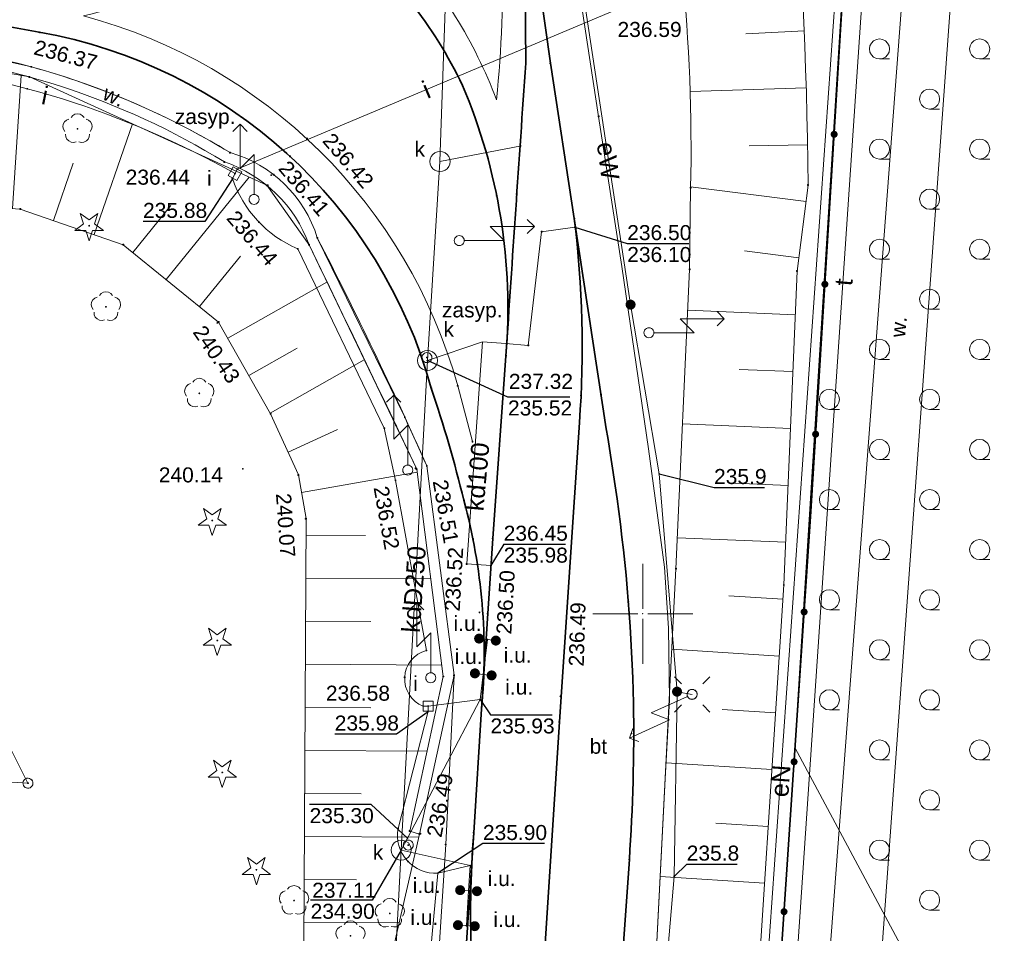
# Model space of a CAD drawing. Header units: metres. Extents: x 6603648 to 6604252, y 5739748 to 5740166.
# Tile 92 of 98: x 6604169 to 6604218, y 5739984 to 5740030. Entities that reach past the tile are written whole.
import ezdxf
from ezdxf.enums import TextEntityAlignment as Align

# ---------------------------------------------------------------- set-up
doc = ezdxf.new("R2010")
doc.units = ezdxf.units.M
doc.header["$PDSIZE"] = 0.75
doc.linetypes.add('ARK_LIN', pattern=[50, 50, 0])
doc.layers.get('0').update_dxf_attribs({"color": 252, "linetype": 'CONTINUOUS'})
for name, color, linetype, lineweight in [('GEPPGD', 252, 'CONTINUOUS', 18), ('GESDZI', 252, 'CONTINUOUS', 18), ('GSLKOG', 252, 'CONTINUOUS', 35), ('GSLKOU', 252, 'CONTINUOUS', 18), ('GSLTTR', 252, 'CONTINUOUS', 35), ('GSPPRB', 252, 'CONTINUOUS', 18), ('GSPRDI', 252, 'CONTINUOUS', 18), ('GSPRDL', 252, 'CONTINUOUS', 18), ('GSPWPS', 252, 'CONTINUOUS', 13), ('GSPWPS_O', 252, 'CONTINUOUS', 13), ('GSSINN', 252, 'CONTINUOUS', 18), ('GSSINN_O', 252, 'CONTINUOUS', 18), ('GSSLZK', 252, 'CONTINUOUS', 18), ('GSSPDR', 252, 'CONTINUOUS', 18), ('GSSPDR_O', 252, 'CONTINUOUS', 18), ('GSSZSN', 252, 'CONTINUOUS', 18), ('GULENN', 252, 'CONTINUOUS', 18), ('GULENN_O', 252, 'CONTINUOUS', 18), ('GULEWN', 252, 'CONTINUOUS', 18), ('GULEWN_O', 252, 'CONTINUOUS', 18), ('GULIPR', 252, 'CONTINUOUS', 18), ('GULIPR_O', 252, 'CONTINUOUS', 18), ('GULKDP', 252, 'CONTINUOUS', 18), ('GULKDP_O', 252, 'CONTINUOUS', 18), ('GULTPR', 252, 'CONTINUOUS', 18), ('GULTPR_O', 252, 'CONTINUOUS', 18), ('GUPISL', 252, 'CONTINUOUS', 18), ('GUPIWZ', 252, 'CONTINUOUS', 18), ('GUPIWZ_O', 252, 'CONTINUOUS', 18), ('GUPKSD', 252, 'CONTINUOUS', 18), ('GUPKSD_O', 252, 'CONTINUOUS', 18), ('GUPKWZ', 252, 'CONTINUOUS', 18), ('GUPKWZ_O', 252, 'CONTINUOUS', 18), ('GUSISL', 252, 'CONTINUOUS', 18), ('PKT_ARK', 252, 'ARK_LIN', 18)]:
    doc.layers.add(name, color=color, linetype=linetype, lineweight=lineweight)
for name, color, linetype in [('GUPESH', 252, 'CONTINUOUS'), ('GUPESH_O', 252, 'CONTINUOUS'), ('GUPEUI', 252, 'CONTINUOUS'), ('GUPISH', 252, 'CONTINUOUS'), ('GUPISH_O', 252, 'CONTINUOUS'), ('GUPKSH', 252, 'CONTINUOUS'), ('GUPKSH_O', 252, 'CONTINUOUS'), ('GUPKUI', 252, 'CONTINUOUS'), ('GUPKUI_O', 252, 'CONTINUOUS'), ('GUPZSH', 252, 'CONTINUOUS')]:
    doc.layers.add(name, color=color, linetype=linetype)
doc.styles.add('Arial', font='arial.ttf')

# ---------------------------------------------------------------- blocks, each defined once
blk = doc.blocks.new('GSPPRB0')
blk.add_lwpolyline([(-0.007955, 0.0225), (0.007955, 0.0225), (0.0225, 0.007955), (0.0225, -0.007955), (0.007955, -0.0225), (-0.007955, -0.0225), (-0.0225, -0.007955), (-0.0225, 0.007955)], close=True)
blk = doc.blocks.new('GUPISL1_5')
for points in [[(3.396745, 1.05234), (3.75, 0.7), (3.396745, 0.34766)], [(0.25, 0), (2.25, 0), (1.55, 0.7), (3.75, 0.7)]]:
    blk.add_lwpolyline(points)
blk.add_lwpolyline([(0.25, 0), (0.241481, -0.064705), (0.216506, -0.125), (0.176777, -0.176777), (0.125, -0.216506), (0.064705, -0.241481), (0, -0.25), (-0.064705, -0.241481), (-0.125, -0.216506), (-0.176777, -0.176777), (-0.216506, -0.125), (-0.241481, -0.064705), (-0.25, 0), (-0.241481, 0.064705), (-0.216506, 0.125), (-0.176777, 0.176777), (-0.125, 0.216506), (-0.064705, 0.241481), (0, 0.25), (0.064705, 0.241481), (0.125, 0.216506), (0.176777, 0.176777), (0.216506, 0.125), (0.241481, 0.064705)], close=True)
blk = doc.blocks.new('GUPISL1_4')
blk.add_lwpolyline([(0.25, 0), (0.241481, -0.064705), (0.216506, -0.125), (0.176777, -0.176777), (0.125, -0.216506), (0.064705, -0.241481), (0, -0.25), (-0.064705, -0.241481), (-0.125, -0.216506), (-0.176777, -0.176777), (-0.216506, -0.125), (-0.241481, -0.064705), (-0.25, 0), (-0.241481, 0.064705), (-0.216506, 0.125), (-0.176777, 0.176777), (-0.125, 0.216506), (-0.064705, 0.241481), (0, 0.25), (0.064705, 0.241481), (0.125, 0.216506), (0.176777, 0.176777), (0.216506, 0.125), (0.241481, 0.064705)], close=True)
blk = doc.blocks.new('GUPISL1_10')
for points in [[(-0.883883, 0.883883), (-0.53033, 0.53033)], [(0.883883, 0.883883), (0.53033, 0.53033)], [(-0.883883, -0.883883), (-0.53033, -0.53033)], [(0.883883, -0.883883), (0.53033, -0.53033)]]:
    blk.add_lwpolyline(points)
blk.add_lwpolyline([(0.25, 0), (0.234922, -0.085505), (0.19151, -0.160697), (0.125, -0.216507), (0.064705, -0.241482), (0, -0.25), (-0.064705, -0.241482), (-0.125, -0.216507), (-0.183262, -0.170042), (-0.225242, -0.10847), (-0.247207, -0.03726), (-0.247207, 0.03726), (-0.225242, 0.10847), (-0.183262, 0.170042), (-0.125, 0.216507), (-0.05563, 0.243732), (0.018682, 0.2493), (0.091335, 0.232718), (0.155872, 0.195458), (0.20656, 0.14083), (0.238893, 0.07369)], close=True)
blk = doc.blocks.new('GUPESH1')
blk.add_hatch(color=256).paths.add_polyline_path([(0, 0.045), (-0.011647, 0.043467), (-0.0225, 0.038971), (-0.03182, 0.03182), (-0.038971, 0.0225), (-0.043467, 0.011647), (-0.045, 0), (-0.043467, -0.011647), (-0.038971, -0.0225), (-0.03182, -0.03182), (-0.0225, -0.038971), (-0.011647, -0.043467), (0, -0.045), (0.011647, -0.043467), (0.0225, -0.038971), (0.03182, -0.03182), (0.038971, -0.0225), (0.043467, -0.011647), (0.045, 0), (0.043467, 0.011647), (0.038971, 0.0225), (0.03182, 0.03182), (0.0225, 0.038971), (0.011647, 0.043467)])
blk = doc.blocks.new('GUPEUI1')
blk.add_hatch(color=256).paths.add_polyline_path([(0, 0.25), (-0.064705, 0.241481), (-0.125, 0.216506), (-0.176777, 0.176777), (-0.216506, 0.125), (-0.241481, 0.064705), (-0.25, 0), (-0.241481, -0.064705), (-0.216506, -0.125), (-0.176777, -0.176777), (-0.125, -0.216506), (-0.064705, -0.241481), (0, -0.25), (0.064705, -0.241481), (0.125, -0.216506), (0.176777, -0.176777), (0.216506, -0.125), (0.241481, -0.064705), (0.25, 0), (0.241481, 0.064705), (0.216506, 0.125), (0.176777, 0.176777), (0.125, 0.216506), (0.064705, 0.241481)])
blk = doc.blocks.new('GUPKSD1_1')
blk.add_lwpolyline([(0.5, 0), (0.482963, -0.12941), (0.433013, -0.25), (0.353553, -0.353553), (0.25, -0.433013), (0.12941, -0.482963), (0, -0.5), (-0.12941, -0.482963), (-0.25, -0.433013), (-0.353553, -0.353553), (-0.433013, -0.25), (-0.482963, -0.12941), (-0.5, 0), (-0.482963, 0.12941), (-0.433013, 0.25), (-0.353553, 0.353553), (-0.25, 0.433013), (-0.12941, 0.482963), (0, 0.5), (0.12941, 0.482963), (0.25, 0.433013), (0.353553, 0.353553), (0.433013, 0.25), (0.482963, 0.12941)], close=True)
blk = doc.blocks.new('GUPKWZ1_1')
blk.add_lwpolyline([(0.25, 0), (0.241481, -0.064705), (0.216506, -0.125), (0.176777, -0.176777), (0.125, -0.216506), (0.064705, -0.241481), (0, -0.25), (-0.064705, -0.241481), (-0.125, -0.216506), (-0.176777, -0.176777), (-0.216506, -0.125), (-0.241481, -0.064705), (-0.25, 0), (-0.241481, 0.064705), (-0.216506, 0.125), (-0.176777, 0.176777), (-0.125, 0.216506), (-0.064705, 0.241481), (0, 0.25), (0.064705, 0.241481), (0.125, 0.216506), (0.176777, 0.176777), (0.216506, 0.125), (0.241481, 0.064705)], close=True)
blk = doc.blocks.new('GSPRDI1')
blk.add_hatch(color=256).paths.add_polyline_path([(-0.045, 0), (-0.042798, -0.013906), (-0.036406, -0.02645), (-0.02645, -0.036406), (-0.013906, -0.042798), (0, -0.045), (0.013906, -0.042798), (0.02645, -0.036406), (0.036406, -0.02645), (0.042798, -0.013906), (0.045, 0), (0.042798, 0.013906), (0.036406, 0.02645), (0.02645, 0.036406), (0.013906, 0.042798), (0, 0.045), (-0.013906, 0.042798), (-0.02645, 0.036406), (-0.036406, 0.02645), (-0.042798, 0.013906)])
blk.add_lwpolyline([(0.088531, -0.272471), (-0.231778, -0.713338), (-0.231778, -0.168396), (-0.750048, 0), (-0.231778, 0.168396), (-0.231778, 0.713338), (0.088531, 0.272471), (0.606801, 0.440867), (0.286493, 0), (0.606801, -0.440867)], close=True)
blk = doc.blocks.new('GSPWPS1')
blk.add_hatch(color=256).paths.add_polyline_path([(0, 0.045), (-0.011647, 0.043467), (-0.0225, 0.038971), (-0.03182, 0.03182), (-0.038971, 0.0225), (-0.043467, 0.011647), (-0.045, 0), (-0.043467, -0.011647), (-0.038971, -0.0225), (-0.03182, -0.03182), (-0.0225, -0.038971), (-0.011647, -0.043467), (0, -0.045), (0.011647, -0.043467), (0.0225, -0.038971), (0.03182, -0.03182), (0.038971, -0.0225), (0.043467, -0.011647), (0.045, 0), (0.043467, 0.011647), (0.038971, 0.0225), (0.03182, 0.03182), (0.0225, 0.038971), (0.011647, 0.043467)])
blk = doc.blocks.new('GUPKSH1')
blk.add_hatch(color=256).paths.add_polyline_path([(0, 0.045), (-0.011647, 0.043467), (-0.0225, 0.038971), (-0.03182, 0.03182), (-0.038971, 0.0225), (-0.043467, 0.011647), (-0.045, 0), (-0.043467, -0.011647), (-0.038971, -0.0225), (-0.03182, -0.03182), (-0.0225, -0.038971), (-0.011647, -0.043467), (0, -0.045), (0.011647, -0.043467), (0.0225, -0.038971), (0.03182, -0.03182), (0.038971, -0.0225), (0.043467, -0.011647), (0.045, 0), (0.043467, 0.011647), (0.038971, 0.0225), (0.03182, 0.03182), (0.0225, 0.038971), (0.011647, 0.043467)])
blk = doc.blocks.new('GUPISH1')
blk.add_hatch(color=256).paths.add_polyline_path([(0, 0.045), (-0.011647, 0.043467), (-0.0225, 0.038971), (-0.03182, 0.03182), (-0.038971, 0.0225), (-0.043467, 0.011647), (-0.045, 0), (-0.043467, -0.011647), (-0.038971, -0.0225), (-0.03182, -0.03182), (-0.0225, -0.038971), (-0.011647, -0.043467), (0, -0.045), (0.011647, -0.043467), (0.0225, -0.038971), (0.03182, -0.03182), (0.038971, -0.0225), (0.043467, -0.011647), (0.045, 0), (0.043467, 0.011647), (0.038971, 0.0225), (0.03182, 0.03182), (0.0225, 0.038971), (0.011647, 0.043467)])
blk = doc.blocks.new('GUPIWZ1_2')
blk.add_lwpolyline([(-0.25, 0.25), (-0.25, -0.25), (0.25, -0.25), (0.25, 0.25)], close=True)
blk = doc.blocks.new('GUPKUI1')
blk.add_hatch(color=256).paths.add_polyline_path([(0, 0.25), (-0.064705, 0.241481), (-0.125, 0.216506), (-0.176777, 0.176777), (-0.216506, 0.125), (-0.241481, 0.064705), (-0.25, 0), (-0.241481, -0.064705), (-0.216506, -0.125), (-0.176777, -0.176777), (-0.125, -0.216506), (-0.064705, -0.241481), (0, -0.25), (0.064705, -0.241481), (0.125, -0.216506), (0.176777, -0.176777), (0.216506, -0.125), (0.241481, -0.064705), (0.25, 0), (0.241481, 0.064705), (0.216506, 0.125), (0.176777, 0.176777), (0.125, 0.216506), (0.064705, 0.241481)])
blk = doc.blocks.new('GEPPGD1_2')
blk.add_hatch(color=256).paths.add_polyline_path([(-0.045, 0), (-0.042798, -0.013906), (-0.036406, -0.02645), (-0.02645, -0.036406), (-0.013906, -0.042798), (0, -0.045), (0.013906, -0.042798), (0.02645, -0.036406), (0.036406, -0.02645), (0.042798, -0.013906), (0.045, 0), (0.042798, 0.013906), (0.036406, 0.02645), (0.02645, 0.036406), (0.013906, 0.042798), (0, 0.045), (-0.013906, 0.042798), (-0.02645, 0.036406), (-0.036406, 0.02645), (-0.042798, 0.013906)])
blk = doc.blocks.new('GUPZSH1')
blk.add_hatch(color=256).paths.add_polyline_path([(0, 0.045), (-0.011647, 0.043467), (-0.0225, 0.038971), (-0.03182, 0.03182), (-0.038971, 0.0225), (-0.043467, 0.011647), (-0.045, 0), (-0.043467, -0.011647), (-0.038971, -0.0225), (-0.03182, -0.03182), (-0.0225, -0.038971), (-0.011647, -0.043467), (0, -0.045), (0.011647, -0.043467), (0.0225, -0.038971), (0.03182, -0.03182), (0.038971, -0.0225), (0.043467, -0.011647), (0.045, 0), (0.043467, 0.011647), (0.038971, 0.0225), (0.03182, 0.03182), (0.0225, 0.038971), (0.011647, 0.043467)])
blk = doc.blocks.new('GSPRDL1')
blk.add_hatch(color=256).paths.add_polyline_path([(-0.045, 0), (-0.042798, -0.013906), (-0.036406, -0.02645), (-0.02645, -0.036406), (-0.013906, -0.042798), (0, -0.045), (0.013906, -0.042798), (0.02645, -0.036406), (0.036406, -0.02645), (0.042798, -0.013906), (0.045, 0), (0.042798, 0.013906), (0.036406, 0.02645), (0.02645, 0.036406), (0.013906, 0.042798), (0, 0.045), (-0.013906, 0.042798), (-0.02645, 0.036406), (-0.036406, 0.02645), (-0.042798, 0.013906)])
for points in [[(-0.646351, 0.068773), (-0.677512, 0.194901), (-0.663766, 0.324092), (-0.606763, 0.440839), (-0.513345, 0.531129), (-0.394725, 0.584125), (-0.265141, 0.593465)], [(-0.134326, 0.635969), (-0.024001, 0.70458), (0.103115, 0.731429), (0.231763, 0.713292), (0.346501, 0.652348), (0.433559, 0.55591), (0.482485, 0.435555)], [(0.563333, 0.324277), (0.662679, 0.240553), (0.727494, 0.127956), (0.75, 0), (0.727494, -0.127956), (0.662679, -0.240553), (0.563333, -0.324277)], [(-0.265141, -0.593465), (-0.394725, -0.584125), (-0.513345, -0.531129), (-0.606763, -0.440839), (-0.663766, -0.324092), (-0.677512, -0.194901), (-0.646351, -0.068773)], [(0.482485, -0.435555), (0.433559, -0.55591), (0.346501, -0.652348), (0.231763, -0.713292), (0.103115, -0.731429), (-0.024001, -0.70458), (-0.134326, -0.635969)]]:
    blk.add_lwpolyline(points)
blk = doc.blocks.new('GSLKOG2')
blk.add_hatch(color=256).paths.add_polyline_path([(0, 0.175), (-0.045293, 0.169037), (-0.0875, 0.151554), (-0.123744, 0.123744), (-0.151554, 0.0875), (-0.169037, 0.045293), (-0.175, 0), (-0.169037, -0.045293), (-0.151554, -0.0875), (-0.123744, -0.123744), (-0.0875, -0.151554), (-0.045293, -0.169037), (0, -0.175), (0.045293, -0.169037), (0.0875, -0.151554), (0.123744, -0.123744), (0.151554, -0.0875), (0.169037, -0.045293), (0.175, 0), (0.169037, 0.045293), (0.151554, 0.0875), (0.123744, 0.123744), (0.0875, 0.151554), (0.045293, 0.169037)])
blk = doc.blocks.new('GUSISL2_1')
blk.add_lwpolyline([(0.25, 0), (0.241481, -0.064705), (0.216506, -0.125), (0.176777, -0.176777), (0.125, -0.216506), (0.064705, -0.241481), (0, -0.25), (-0.064705, -0.241481), (-0.125, -0.216506), (-0.176777, -0.176777), (-0.216506, -0.125), (-0.241481, -0.064705), (-0.25, 0), (-0.241481, 0.064705), (-0.216506, 0.125), (-0.176777, 0.176777), (-0.125, 0.216506), (-0.064705, 0.241481), (0, 0.25), (0.064705, 0.241481), (0.125, 0.216506), (0.176777, 0.176777), (0.216506, 0.125), (0.241481, 0.064705)], close=True)
blk = doc.blocks.new('GSSLZK1')
blk.add_lwpolyline([(0.5, 0), (0.475528, -0.154508), (0.404508, -0.293893), (0.293893, -0.404508), (0.154508, -0.475528), (0, -0.5), (-0.154508, -0.475528), (-0.293893, -0.404508), (-0.404508, -0.293893), (-0.475528, -0.154508), (-0.5, 0), (-0.475528, 0.154508), (-0.404508, 0.293893), (-0.293893, 0.404508), (-0.154508, 0.475528), (0, 0.5), (0.154508, 0.475528), (0.293893, 0.404508), (0.404508, 0.293893), (0.475528, 0.154508)], close=True)
blk.add_lwpolyline([(-0.5, 0), (-0.5, -0.5)])
blk = doc.blocks.new('ASS_SYM', base_point=(826.5, 303.25))
at = {"layer": 'PKT_ARK'}
for p, q in [((826.5, 303.5), (826.5, 305.75)), ((826.25, 303.25), (824, 303.25)), ((826.5, 303), (826.5, 300.75)), ((826.75, 303.25), (829, 303.25))]:
    blk.add_line(p, q, dxfattribs=at)
blk.add_point((826.5, 303.25), dxfattribs=at)
blk.add_point((826.5, 303.25), dxfattribs=at)

msp = doc.modelspace()

# ---------------------------------------------------------------- linework, layer by layer
at = {"layer": 'GESDZI'}
for p, q in [((6604211.14, 5740049.68), (6604208.38, 5740004.99)), ((6604208.38, 5740004.99), (6604205.71, 5739965.06))]:
    msp.add_line(p, q, dxfattribs=at)
msp.add_lwpolyline([(6604226.418, 5739825.71), (6604205, 5739821.48), (6604196.08, 5739821.95), (6604198.07, 5739851.9), (6604198.87, 5739863.88), (6604199.76, 5739877.24), (6604201.1, 5739896.98), (6604202.44, 5739916.9), (6604203.44, 5739931.58), (6604203.8, 5739936.9), (6604205.14, 5739956.67), (6604205.71, 5739965.06), (6604208.38, 5740004.99), (6604211.14, 5740049.68), (6604225.19, 5740023.63), (6604238.131, 5739999.936)], dxfattribs=at)
at = {"layer": 'GSLKOG'}
msp.add_lwpolyline([(6604183.39, 5740100.7), (6604211.178, 5740050.262), (6604208.392, 5740005.107), (6604205.713, 5739965.146), (6604203.434, 5739931.663), (6604197.296, 5739931.97)], dxfattribs=at)
at = {"layer": 'GSLKOU'}
msp.add_lwpolyline([(6604198.963, 5740017.348), (6604197.794, 5740024.839), (6604195.214, 5740041.771)], dxfattribs=at)
for points in [[(6604187.838, 5740033.491, -0.098068), (6604192.696, 5740025.667)], [(6604192.696, 5740025.667, 0.038275), (6604192.934, 5740033.283)]]:
    msp.add_lwpolyline(points, format="xyb", dxfattribs=at)
at = {"layer": 'GSLTTR'}
for points in [[(6604163.112, 5740041.89, -0.033898), (6604168.458, 5740041.663, -0.073586), (6604174.082, 5740040.625, -0.024521), (6604181.625, 5740036.567, -0.038933), (6604184.877, 5740034.002, -0.119005), (6604191, 5740026.38, -0.122274), (6604193.17, 5740012.89)], [(6604194.078, 5740036.806), (6604194.16, 5740027.49, 0.000995), (6604193.17, 5740012.89)], [(6604158.149, 5740031.111, -0.001138), (6604169.863, 5740029.045, -0.289518), (6604189.444, 5740011.264, -0.020067), (6604191.07, 5740005.67, -0.089469), (6604191.95, 5739995.25)], [(6604196.58, 5740019.74, 0.000769), (6604198.72, 5740005.74, -0.02865), (6604199.54, 5739995.53, -0.020657), (6604199.33, 5739987.73), (6604198.71, 5739978.9), (6604197.66, 5739963.2), (6604196.69, 5739948.38), (6604195.64, 5739932.58), (6604194.62, 5739917.29), (6604189.92, 5739846.31), (6604189.26, 5739836.16)], [(6604196.58, 5740019.74, -0.049076), (6604196.84, 5740009.56), (6604195.84, 5739994.6), (6604194.84, 5739979.14), (6604194.23, 5739970.04), (6604193.62, 5739960.65)], [(6604193.62, 5739960.65, 0.056641), (6604192.91, 5739972.05), (6604192.18, 5739976.33, -0.063481), (6604191.56, 5739989.07)]]:
    msp.add_lwpolyline(points, format="xyb", dxfattribs=at)
for points in [[(6604194.078, 5740036.806), (6604195.39, 5740027.49), (6604196.58, 5740019.74)], [(6604193.17, 5740012.89), (6604192.51, 5740003.76), (6604191.95, 5739995.25)], [(6604191.95, 5739995.25), (6604191.56, 5739989.07)], [(6604179.4, 5739805.9), (6604180.67, 5739825.52), (6604181.36, 5739835.99), (6604182.09, 5739846.88), (6604185.647, 5739902.516), (6604186.9, 5739918.05), (6604187.92, 5739933.43), (6604188.92, 5739948.89), (6604189.91, 5739963.94), (6604190.85, 5739978.36), (6604191.56, 5739989.07)]]:
    msp.add_lwpolyline(points, dxfattribs=at)
at = {"layer": 'GSSINN'}
for points in [[(6604158.364, 5740032.34, 0.095691), (6604169.728, 5740031.808, 0.11826), (6604180.427, 5740036.473), (6604182.712, 5740035.229, -0.120384), (6604172.077, 5740029.855, -0.265825), (6604190.762, 5740011.385), (6604191.498, 5740008.599)], [(6604189.222, 5740007.384), (6604188.123, 5740009.812), (6604183.752, 5740018.776, 0.254349), (6604179.396, 5740023.03, 0.069018), (6604169.478, 5740027.312)]]:
    msp.add_lwpolyline(points, format="xyb", dxfattribs=at)
for points in [[(6604169.478, 5740027.312), (6604165.511, 5740028.191)], [(6604189.222, 5740007.384), (6604190.582, 5739996.929), (6604190.161, 5739988.479), (6604189.409, 5739976.631), (6604200.31, 5739975.805), (6604201.123, 5739991.761), (6604201.332, 5739995.7), (6604201.277, 5739999.277), (6604201.078, 5740002.334), (6604200.287, 5740008.24), (6604198.963, 5740017.348)]]:
    msp.add_lwpolyline(points, dxfattribs=at)
at = {"layer": 'GSSLZK'}
msp.add_lwpolyline([(6604238.135, 5739999.985), (6604234.03, 5740007.662), (6604234.25, 5740007.78), (6604211.178, 5740050.262), (6604207.6, 5739993.329), (6604234.332, 5739943.382)], dxfattribs=at)
at = {"layer": 'GSSPDR'}
msp.add_lwpolyline([(6604184.775, 5740100.886), (6604214.142, 5740046.643), (6604204.522, 5739919.482), (6604208, 5739882.664), (6604209.571, 5739880.554), (6604211.711, 5739882.414), (6604207.316, 5739919.294), (6604216.553, 5740046.807), (6604186.359, 5740101.74)], dxfattribs=at)
msp.add_lwpolyline([(6604184.775, 5740100.886), (6604214.142, 5740046.643), (6604204.522, 5739919.482), (6604208, 5739882.664), (6604209.571, 5739880.554), (6604211.711, 5739882.414), (6604207.316, 5739919.294), (6604216.553, 5740046.807), (6604186.359, 5740101.74)], dxfattribs=at)
msp.add_lwpolyline([(6604146.852, 5740029.339, -0.0749), (6604155.908, 5740029.161, -0.158165), (6604162.101, 5740028.084, -0.119465), (6604179.115, 5740022.564, -0.227871), (6604183.339, 5740018.428, -0.002754), (6604188.715, 5740007.223), (6604190.043, 5739996.868), (6604188.367, 5739989.153), (6604188.85, 5739989.002), (6604190.582, 5739996.929), (6604189.222, 5740007.384, 0.014354), (6604183.752, 5740018.776, 0.254349), (6604179.396, 5740023.03, 0.116692), (6604162.17, 5740028.606, 0.152236), (6604155.927, 5740029.701), (6604152.709, 5740030.067), (6604146.781, 5740029.858)], format="xyb", dxfattribs=at)
at = {"layer": 'GSSZSN'}
for points in [[(6604037.319, 5740106.665), (6604055.196, 5740105.081), (6604071.005, 5740104.095), (6604078.357, 5740105.612), (6604080.998, 5740105.388), (6604104.747, 5740103.411), (6604129.626, 5740102.249), (6604150.058, 5740100.705), (6604156.827, 5740100.053), (6604165.873, 5740099.344, -0.07715), (6604179.196, 5740095.371, -0.086132), (6604186.403, 5740091.084, -0.025787), (6604192.315, 5740083.561, -0.090354), (6604204.895, 5740058.288, -0.041119), (6604208.255, 5740021.408), (6604207.704, 5740017.113), (6604207.045, 5740001.44), (6604205.357, 5739975.411)], [(6604200.31, 5739975.805), (6604201.657, 5740002.249), (6604202.338, 5740017.198), (6604202.391, 5740021.274, 0.030141), (6604201.969, 5740032.124, 0.048447), (6604196.604, 5740055.037, 0.157931), (6604186.235, 5740077.685, 0.088608), (6604179.979, 5740083.224, 0.100943), (6604163.705, 5740088.239), (6604155.047, 5740089.58), (6604149.904, 5740090.103), (6604128.57, 5740092.566), (6604104.139, 5740096.179), (6604080.731, 5740097.978), (6604078.231, 5740098.107), (6604071.112, 5740098.748), (6604054.777, 5740100.339), (6604036.908, 5740101.601)], [(6604182.964, 5739963.309), (6604188.85, 5739989.002), (6604188.367, 5739989.153), (6604190.043, 5739996.868), (6604188.715, 5740007.223), (6604183.339, 5740018.428, 0.227871), (6604179.115, 5740022.564, 0.119465), (6604162.101, 5740028.084, 0.158165), (6604155.908, 5740029.161, 0.0749), (6604146.852, 5740029.339, 0.115754), (6604133.339, 5740023.827, 0.277899), (6604130.11, 5740021.242, 0.060732), (6604117.902, 5740004.564), (6604115.759, 5740002.191), (6604115, 5740000.115), (6604103.385, 5739982.779), (6604074.421, 5739939.299), (6604056.603, 5739912.547), (6604042.071, 5739888.561)]]:
    msp.add_lwpolyline(points, format="xyb", dxfattribs=at)
for points in [[(6604182.964, 5739963.309), (6604188.85, 5739989.002), (6604188.367, 5739989.153), (6604190.043, 5739996.868), (6604188.715, 5740007.223), (6604183.339, 5740018.428), (6604181.229, 5740021.396), (6604169.378, 5740026.81), (6604162.101, 5740028.084), (6604158.798, 5740029.158), (6604155.908, 5740029.161), (6604152.679, 5740029.536), (6604146.852, 5740029.339), (6604142.113, 5740028.214), (6604133.339, 5740023.827), (6604131.592, 5740023.152), (6604130.11, 5740021.242), (6604125.116, 5740015.411), (6604117.902, 5740004.564), (6604115.759, 5740002.191), (6604115, 5740000.115), (6604107.549, 5739989.133), (6604103.385, 5739982.779)], [(6604208.054, 5740029.108), (6604205.144, 5740028.965)], [(6604168.53, 5740020.235), (6604168.968, 5740026.882)], [(6604208.154, 5740026.267), (6604202.364, 5740026.076)], [(6604172.612, 5740018.935), (6604174.52, 5740024.461)], [(6604208.222, 5740023.425), (6604205.315, 5740023.376)], [(6604170.581, 5740019.636), (6604171.569, 5740022.497)], [(6604087.762, 5739953.85), (6604111.219, 5739986.176), (6604127.186, 5740009.441), (6604135.47, 5740017.309), (6604143.577, 5740020.052), (6604147.61, 5740020.943), (6604151.546, 5740020.721), (6604153.7, 5740021.555), (6604165.314, 5740020.447), (6604168.92, 5740020.209), (6604174.067, 5740018.432), (6604178.825, 5740014.567), (6604181.418, 5740009.988), (6604182.809, 5740006.935), (6604183.193, 5740004.752), (6604183.062, 5739980.375)], [(6604176.207, 5740016.694), (6604180.352, 5740021.797)], [(6604208.15, 5740020.589), (6604202.391, 5740021.327)], [(6604174.539, 5740018.049), (6604176.436, 5740020.384)], [(6604207.788, 5740017.768), (6604205.071, 5740018.117)], [(6604177.874, 5740015.34), (6604179.917, 5740017.854)], [(6604179.28, 5740013.764), (6604184.232, 5740016.568)], [(6604207.613, 5740014.933), (6604202.245, 5740015.158)], [(6604180.338, 5740011.895), (6604182.751, 5740013.261)], [(6604181.397, 5740010.026), (6604186.094, 5740012.685)], [(6604207.493, 5740012.092), (6604204.805, 5740012.205)], [(6604182.291, 5740008.073), (6604184.759, 5740009.198)], [(6604207.374, 5740009.251), (6604201.986, 5740009.478)], [(6604182.965, 5740006.051), (6604188.735, 5740007.065)], [(6604207.254, 5740006.41), (6604204.556, 5740006.524)], [(6604183.189, 5740003.922), (6604186.166, 5740003.906)], [(6604207.135, 5740003.57), (6604201.727, 5740003.797)], [(6604189.418, 5740001.741), (6604183.177, 5740001.774)], [(6604206.999, 5740000.73), (6604204.298, 5740000.905)], [(6604183.166, 5739999.626), (6604186.43, 5739999.609)], [(6604206.815, 5739997.893), (6604201.453, 5739998.241)], [(6604189.969, 5739997.441), (6604183.154, 5739997.478)], [(6604183.143, 5739995.33), (6604186.422, 5739995.312)], [(6604206.631, 5739995.055), (6604203.97, 5739995.228)], [(6604189.235, 5739993.149), (6604183.131, 5739993.182)], [(6604206.447, 5739992.218), (6604201.163, 5739992.561)], [(6604183.119, 5739991.034), (6604185.944, 5739991.018)], [(6604206.263, 5739989.381), (6604203.641, 5739989.551)], [(6604188.817, 5739988.855), (6604183.108, 5739988.886)], [(6604183.096, 5739986.737), (6604185.711, 5739986.723)], [(6604206.079, 5739986.544), (6604200.874, 5739986.881)], [(6604187.834, 5739984.564), (6604183.085, 5739984.589)]]:
    msp.add_lwpolyline(points, dxfattribs=at)
at = {"layer": 'GULENN'}
msp.add_lwpolyline([(6604200.274, 5739889.201), (6604199.194, 5739892.66), (6604201.134, 5739916.634), (6604203.846, 5739948.485), (6604204.135, 5739952.531), (6604209.608, 5740030.777), (6604208.542, 5740047.235), (6604207.641, 5740052.258), (6604204.326, 5740061.072), (6604200.84, 5740068.165), (6604188.488, 5740076.383)], dxfattribs=at)
at = {"layer": 'GULEWN'}
msp.add_lwpolyline([(6604199.836, 5739963.908), (6604200.869, 5739978.731), (6604201.566, 5739986.887), (6604201.711, 5739996.112), (6604202.464, 5739995.977), (6604201.711, 5739996.112), (6604200.823, 5740006.986), (6604199.393, 5740015.439), (6604196.731, 5740032.979), (6604194.991, 5740042.906), (6604195.872, 5740043.354), (6604195.007, 5740044.127), (6604193.999, 5740052.468), (6604192.413, 5740059.758), (6604191.873, 5740063.228), (6604191.666, 5740067.055), (6604190.202, 5740070.246), (6604187.593, 5740074.645), (6604188.488, 5740076.383)], dxfattribs=at)
at = {"layer": 'GULIPR'}
for points in [[(6604190.327, 5740060.516), (6604192.83, 5740060.897), (6604196.647, 5740043.61), (6604198.841, 5740030.52), (6604198.871, 5740030.222), (6604198.628, 5740030.146), (6604179.757, 5740022.198), (6604179.643, 5740021.98)], [(6604191.886, 5739995.725), (6604189.287, 5739995.393)], [(6604191.382, 5739987.433), (6604189.77, 5739987.051)]]:
    msp.add_lwpolyline(points, dxfattribs=at)
for points in [[(6604179.643, 5740021.98, 0.105233), (6604161.821, 5740027.559, -0.661429), (6604158.546, 5740028.508), (6604158.571, 5740028.749), (6604156.3, 5740029.058)], [(6604193.601, 5739961.122), (6604188.137, 5739961.733), (6604188.808, 5739976.669), (6604189.77, 5739987.051, -0.487917), (6604187.785, 5739989.281), (6604189.283, 5739995.137), (6604189.287, 5739995.393), (6604189.037, 5739995.388, -0.720848), (6604189.197, 5739998.171), (6604187.656, 5740006.662), (6604187.094, 5740009.271), (6604182.773, 5740018.227, -0.214943), (6604179.51, 5740021.744), (6604179.643, 5740021.98)]]:
    msp.add_lwpolyline(points, format="xyb", dxfattribs=at)
at = {"layer": 'GULKDP'}
for points in [[(6604190.309, 5740034.971), (6604189.877, 5740022.58), (6604189.246, 5740012.645), (6604187.946, 5739988.204), (6604187.099, 5739972.32)], [(6604193.943, 5740023.361), (6604189.877, 5740022.58)], [(6604189.246, 5740012.645), (6604191.998, 5740013.581), (6604193.16, 5740013.494), (6604194.282, 5740013.406), (6604194.949, 5740019.081), (6604196.605, 5740019.304)], [(6604191.998, 5740013.581), (6604191.211, 5740002.492), (6604192.423, 5740002.407)], [(6604187.946, 5739988.204), (6604188.256, 5739988.796), (6604191.886, 5739995.725), (6604192.037, 5739996.975), (6604192.247, 5739998.712)], [(6604192.664, 5739998.662), (6604192.247, 5739998.712), (6604191.83, 5739998.763)], [(6604192.454, 5739996.925), (6604192.037, 5739996.975), (6604191.62, 5739997.026)], [(6604191.193, 5739984.428), (6604191.303, 5739986.175), (6604191.382, 5739987.433), (6604187.946, 5739988.204)], [(6604191.722, 5739986.149), (6604191.303, 5739986.175), (6604190.884, 5739986.202)], [(6604191.612, 5739984.402), (6604191.193, 5739984.428), (6604190.773, 5739984.455)]]:
    msp.add_lwpolyline(points, dxfattribs=at)
at = {"layer": 'GULTPR'}
msp.add_lwpolyline([(6604211.69, 5740041.558), (6604207.575, 5739980.936)], dxfattribs=at)
at = {"layer": 'GUPESH_O', "flags": 128}
for points in [[(6604200.823, 5740006.986), (6604203.558, 5740006.308), (6604206.078, 5740006.308)], [(6604201.566, 5739986.887), (6604202.194, 5739987.503), (6604204.714, 5739987.503)]]:
    msp.add_lwpolyline(points, dxfattribs=at)
at = {"layer": 'GUPISH_O', "flags": 128}
for points in [[(6604179.511, 5740021.712), (6604178.131, 5740019.596), (6604175.051, 5740019.596)], [(6604189.283, 5739995.106), (6604187.703, 5739993.998), (6604184.623, 5739993.998)], [(6604192.019, 5739988.532), (6604189.77, 5739987.051)], [(6604195.099, 5739988.532), (6604195.099, 5739988.532), (6604192.019, 5739988.532)]]:
    msp.add_lwpolyline(points, dxfattribs=at)
at = {"layer": 'GUPKSH_O', "flags": 128}
for points in [[(6604196.605, 5740019.304), (6604199.222, 5740018.487), (6604202.302, 5740018.487)], [(6604193.272, 5740010.826), (6604189.246, 5740012.645)], [(6604196.352, 5740010.826), (6604196.352, 5740010.826), (6604193.272, 5740010.826)], [(6604193.056, 5740003.477), (6604192.423, 5740002.407)], [(6604193.056, 5740003.477), (6604196.136, 5740003.477)], [(6604191.886, 5739995.725), (6604192.397, 5739994.948), (6604195.477, 5739994.948)], [(6604188.256, 5739988.796), (6604186.447, 5739990.47), (6604183.367, 5739990.47)], [(6604187.946, 5739988.204), (6604186.497, 5739985.694), (6604183.417, 5739985.694)]]:
    msp.add_lwpolyline(points, dxfattribs=at)
at = {"layer": 'GUSISL'}
msp.add_lwpolyline([(6604169.305, 5739991.541), (6604167.847, 5739994.403), (6604166.11, 5739991.747)], close=True, dxfattribs=at)

# ---------------------------------------------------------------- block references
at = {"layer": 'GEPPGD', "rotation": 90}
msp.add_blockref('GEPPGD1_2', (6604208.38, 5740004.99), dxfattribs=at)
at = {"layer": 'GSLKOG'}
for p, rotation in [((6604209.554, 5740023.942), 266.4702746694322), ((6604209.554, 5740023.942), 266.4702746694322), ((6604209.092, 5740016.456), 266.4702746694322), ((6604209.092, 5740016.456), 266.4702746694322), ((6604208.63, 5740008.97), 266.4702746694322), ((6604208.63, 5740008.97), 266.4702746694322), ((6604208.056, 5740000.093), 266.1641313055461), ((6604208.056, 5740000.093), 266.1641313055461), ((6604207.554, 5739992.61), 266.1641313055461), ((6604207.554, 5739992.61), 266.1641313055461), ((6604207.053, 5739985.126), 266.1641313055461), ((6604207.053, 5739985.126), 266.1641313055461)]:
    msp.add_blockref('GSLKOG2', p, dxfattribs=dict(at, rotation=rotation))
at = {"layer": 'GSPPRB', "rotation": 90}
for p in [(6604169.863, 5740029.045), (6604169.478, 5740027.312), (6604194.16, 5740027.49), (6604195.39, 5740027.49), (6604169.378, 5740026.81), (6604191, 5740026.38), (6604197.794, 5740024.839), (6604183.243, 5740023.707), (6604179.396, 5740023.03), (6604179.115, 5740022.564), (6604182.39, 5740022.84), (6604181.568, 5740021.933), (6604181.229, 5740021.396), (6604208.255, 5740021.408), (6604193.71, 5740020.96), (6604202.391, 5740021.274), (6604192.71, 5740020.87), (6604168.92, 5740020.209), (6604180.836, 5740019.558), (6604196.58, 5740019.74), (6604194.949, 5740019.081), (6604183.752, 5740018.776), (6604174.067, 5740018.432), (6604183.339, 5740018.428), (6604202.338, 5740017.198), (6604207.704, 5740017.113), (6604178.825, 5740014.567), (6604194.282, 5740013.406), (6604193.17, 5740012.89), (6604189.444, 5740011.264), (6604190.762, 5740011.385), (6604196.92, 5740010.9), (6604197.92, 5740010.94), (6604181.418, 5740009.988), (6604188.123, 5740009.812), (6604187.094, 5740009.271), (6604187.681, 5740009.403), (6604196.84, 5740009.56), (6604191.498, 5740008.599), (6604188.715, 5740007.223), (6604189.222, 5740007.384), (6604182.809, 5740006.935), (6604191.07, 5740005.67), (6604198.72, 5740005.74), (6604183.193, 5740004.752), (6604208.392, 5740005.107), (6604191.52, 5740003.74), (6604192.51, 5740003.76), (6604191.211, 5740002.492), (6604201.657, 5740002.249), (6604207.045, 5740001.44), (6604199.28, 5740000.6), (6604188.113, 5739996.829), (6604190.043, 5739996.868), (6604190.582, 5739996.929), (6604199.54, 5739995.53), (6604191.95, 5739995.25), (6604195.84, 5739994.6), (6604199.437, 5739994.024), (6604169.305, 5739991.541), (6604199.49, 5739990.81), (6604187.785, 5739989.281), (6604188.367, 5739989.153), (6604188.85, 5739989.002), (6604191.56, 5739989.07), (6604190.161, 5739988.479), (6604188.279, 5739987.632), (6604199.33, 5739987.73)]:
    msp.add_blockref('GSPPRB0', p, dxfattribs=at)
at = {"layer": 'GSPRDI', "rotation": 90}
for p in [(6604172.36, 5740019.38), (6604178.51, 5740004.66), (6604178.76, 5739998.67), (6604179.01, 5739992.08), (6604180.71, 5739987.22)]:
    msp.add_blockref('GSPRDI1', p, dxfattribs=at)
at = {"layer": 'GSPRDL', "rotation": 90}
for p in [(6604171.78, 5740024.22), (6604173.2, 5740015.33), (6604177.86, 5740011.01), (6604182.59, 5739985.68), (6604187.37, 5739985.04), (6604185.41, 5739983.92)]:
    msp.add_blockref('GSPRDL1', p, dxfattribs=at)
at = {"layer": 'GSPWPS', "rotation": 90}
for p in [(6604169.899, 5740029.025), (6604183.25, 5740023.738), (6604181.453, 5740021.906), (6604181.284, 5740021.4), (6604178.762, 5740014.524), (6604180.033, 5740007.238), (6604188.65, 5740007.265), (6604189.223, 5740007.384), (6604183.165, 5740004.748), (6604191.85, 5740000.072), (6604192.246, 5740000.008), (6604195.887, 5739995.878), (6604188.908, 5739989.021)]:
    msp.add_blockref('GSPWPS1', p, dxfattribs=at)
at = {"layer": 'GSSLZK', "rotation": 90}
for p in [(6604211.819, 5740028.205), (6604216.819, 5740028.205), (6604214.319, 5740025.705), (6604211.819, 5740023.205), (6604216.819, 5740023.205), (6604214.319, 5740020.705), (6604211.819, 5740018.205), (6604216.819, 5740018.205), (6604214.319, 5740015.705), (6604211.819, 5740013.205), (6604216.819, 5740013.205), (6604209.319, 5740010.705), (6604214.319, 5740010.705), (6604211.819, 5740008.205), (6604216.819, 5740008.205), (6604209.319, 5740005.705), (6604214.319, 5740005.705), (6604211.819, 5740003.205), (6604216.819, 5740003.205), (6604209.319, 5740000.705), (6604214.319, 5740000.705), (6604211.819, 5739998.205), (6604216.819, 5739998.205), (6604209.319, 5739995.705), (6604214.319, 5739995.705), (6604211.819, 5739993.205), (6604216.819, 5739993.205), (6604214.319, 5739990.705), (6604211.819, 5739988.205), (6604216.819, 5739988.205), (6604214.319, 5739985.705)]:
    msp.add_blockref('GSSLZK1', p, dxfattribs=at)
at = {"layer": 'GUPESH', "rotation": 90}
for p in [(6604200.823, 5740006.986), (6604201.566, 5739986.887)]:
    msp.add_blockref('GUPESH1', p, dxfattribs=at)
at = {"layer": 'GUPEUI', "rotation": 90}
for p in [(6604199.393, 5740015.439), (6604201.711, 5739996.112)]:
    msp.add_blockref('GUPEUI1', p, dxfattribs=at)
at = {"layer": 'GUPISH', "rotation": 90}
for p in [(6604169.27, 5740026.218), (6604179.643, 5740021.98), (6604179.757, 5740022.198), (6604179.51, 5740021.744), (6604182.773, 5740018.227), (6604187.656, 5740006.662), (6604189.197, 5739998.171), (6604189.037, 5739995.388), (6604189.287, 5739995.393), (6604191.886, 5739995.725), (6604189.283, 5739995.137), (6604189.77, 5739987.051), (6604191.382, 5739987.433)]:
    msp.add_blockref('GUPISH1', p, dxfattribs=at)
at = {"layer": 'GUPISL'}
for name, p, rotation in [('GUPISL1_5', (6604180.593, 5740020.693), 90), ('GUPISL1_5', (6604190.837, 5740018.638), 359.9999974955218), ('GUPISL1_5', (6604200.311, 5740014.037), 359.9999974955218), ('GUPISL1_5', (6604188.266, 5740007.174), 90), ('GUPISL1_5', (6604189.414, 5739996.805), 90), ('GUPISL1_10', (6604202.464, 5739995.977), 90), ('GUPISL1_5', (6604202.464, 5739995.977), 204.2517061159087), ('GUPISL1_4', (6604202.464, 5739995.977), 90)]:
    msp.add_blockref(name, p, dxfattribs=dict(at, rotation=rotation))
at = {"layer": 'GUPIWZ'}
for p, rotation in [((6604179.643, 5740021.98), 330.7730374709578), ((6604189.287, 5739995.393), 90)]:
    msp.add_blockref('GUPIWZ1_2', p, dxfattribs=dict(at, rotation=rotation))
at = {"layer": 'GUPKSD', "rotation": 90}
for p in [(6604189.877, 5740022.58), (6604189.246, 5740012.645), (6604187.946, 5739988.204)]:
    msp.add_blockref('GUPKSD1_1', p, dxfattribs=at)
at = {"layer": 'GUPKSH', "rotation": 90}
for p in [(6604196.605, 5740019.304), (6604189.223, 5740012.795), (6604189.246, 5740012.645), (6604192.423, 5740002.407), (6604192.247, 5739998.712), (6604191.886, 5739995.725), (6604188.256, 5739988.796), (6604188.291, 5739988.451), (6604187.946, 5739988.204), (6604191.382, 5739987.433), (6604191.193, 5739984.428)]:
    msp.add_blockref('GUPKSH1', p, dxfattribs=at)
at = {"layer": 'GUPKUI', "rotation": 90}
for p in [(6604191.83, 5739998.763), (6604192.664, 5739998.662), (6604191.62, 5739997.026), (6604192.454, 5739996.925), (6604190.884, 5739986.202), (6604191.722, 5739986.149), (6604190.773, 5739984.455), (6604191.612, 5739984.402)]:
    msp.add_blockref('GUPKUI1', p, dxfattribs=at)
at = {"layer": 'GUPKWZ', "rotation": 90}
for p in [(6604189.223, 5740012.795), (6604188.291, 5739988.451)]:
    msp.add_blockref('GUPKWZ1_1', p, dxfattribs=at)
at = {"layer": 'GUPZSH', "rotation": 90}
msp.add_blockref('GUPZSH1', (6604187.785, 5739989.281), dxfattribs=at)
at = {"layer": 'GUSISL'}
for rotation in [236.6533195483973, 116.9963036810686, 356.310335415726]:
    msp.add_blockref('GUSISL2_1', (6604169.305, 5739991.541), dxfattribs=dict(at, rotation=rotation))
at = {"layer": 'PKT_ARK'}
msp.add_blockref('ASS_SYM', (6604200, 5740000), dxfattribs=at)

# ---------------------------------------------------------------- texts
at = {"layer": 'GSPWPS_O', "style": 'Arial'}
for s, rotation, p in [('236.37', 345.4323, (6604169.544, 5740027.948)), ('236.42', 310.6705, (6604183.968, 5740023.597)), ('236.41', 310.6705, (6604181.765, 5740022.215)), ('236.44', 310.6705, (6604179.178, 5740019.731)), ('240.43', 304.634, (6604177.507, 5740014.062)), ('240.14', 360, (6604175.838, 5740006.562)), ('236.51', 280.23, (6604189.509, 5740006.621)), ('236.52', 280.23, (6604186.557, 5740006.304)), ('236.52', 86.7635, (6604190.859, 5740000.107)), ('236.50', 86.7635, (6604193.435, 5739998.957)), ('236.49', 88.2811, (6604197.052, 5739997.361)), ('236.49', 79.3841, (6604189.945, 5739988.795))]:
    msp.add_text(s, height=0.75, rotation=rotation, dxfattribs=at).set_placement(p)
msp.add_text('240.07', height=0.75, rotation=274.0101, dxfattribs=at).set_placement((6604181.911, 5740002.799), align=Align.RIGHT)
at = {"layer": 'GSSINN_O', "style": 'Arial'}
msp.add_text('bt', height=0.75, rotation=360, dxfattribs=at).set_placement((6604197.785, 5739993.012), align=Align.CENTER)
at = {"layer": 'GSSPDR_O', "style": 'Arial'}
for rotation, p in [(335.3962, (6604173.446, 5740025.5)), (84.6434, (6604213.143, 5740014.298))]:
    msp.add_text('w.', height=0.75, rotation=rotation, dxfattribs=at).set_placement(p, align=Align.CENTER)
at = {"layer": 'GULENN_O', "style": 'Arial'}
msp.add_text('eN', height=0.9, rotation=85.9993, dxfattribs=at).set_placement((6604207.32, 5739991.623), align=Align.CENTER)
at = {"layer": 'GULEWN_O', "style": 'Arial'}
msp.add_text('eW', height=0.9, rotation=277.4815, dxfattribs=at).set_placement((6604197.826, 5740022.561), align=Align.CENTER)
at = {"layer": 'GULIPR_O', "style": 'Arial'}
for rotation, p in [(348.6455, (6604170.067, 5740025.439)), (22.84, (6604189.367, 5740025.757))]:
    msp.add_text('i', height=0.9, rotation=rotation, dxfattribs=at).set_placement(p, align=Align.CENTER)
at = {"layer": 'GULKDP_O', "style": 'Arial'}
for s, rotation, p in [('kd100', 84.7869, (6604192.195, 5740006.805)), ('kdD250', 85.8026, (6604189.019, 5740001.19))]:
    msp.add_text(s, height=0.9, rotation=rotation, dxfattribs=at).set_placement(p, align=Align.CENTER)
at = {"layer": 'GULTPR_O', "style": 'Arial'}
msp.add_text('t', height=0.9, rotation=84.9677, dxfattribs=at).set_placement((6604210.472, 5740016.522), align=Align.CENTER)
at = {"layer": 'GUPESH_O', "style": 'Arial'}
for s, p in [('235.9', (6604203.558, 5740006.481)), ('235.8', (6604202.194, 5739987.675))]:
    msp.add_text(s, height=0.75, rotation=360, dxfattribs=at).set_placement(p)
at = {"layer": 'GUPISH_O', "style": 'Arial'}
for s, p in [('236.59', (6604198.739, 5740028.804)), ('236.44', (6604174.185, 5740021.428)), ('235.88', (6604175.051, 5740019.769)), ('236.58', (6604184.179, 5739995.661)), ('235.98', (6604184.623, 5739994.17)), ('235.90', (6604192.019, 5739988.704))]:
    msp.add_text(s, height=0.75, rotation=360, dxfattribs=at).set_placement(p)
at = {"layer": 'GUPIWZ_O', "style": 'Arial'}
for s, p in [('zasyp.', (6604179.667, 5740024.455)), ('i', (6604178.474, 5740021.372)), ('i', (6604188.77, 5739996.141))]:
    msp.add_text(s, height=0.75, rotation=360, dxfattribs=at).set_placement(p, align=Align.RIGHT)
at = {"layer": 'GUPKSD_O', "style": 'Arial'}
msp.add_text('k', height=0.75, rotation=360, dxfattribs=at).set_placement((6604189.127, 5740022.83), align=Align.RIGHT)
at = {"layer": 'GUPKSH_O', "style": 'Arial'}
for s, p in [('236.50', (6604199.222, 5740018.66)), ('236.10', (6604199.222, 5740017.565)), ('237.32', (6604193.315, 5740011.233)), ('235.52', (6604193.272, 5740009.903)), ('236.45', (6604193.056, 5740003.649)), ('235.98', (6604193.056, 5740002.554)), ('235.93', (6604192.397, 5739994.026)), ('235.30', (6604183.367, 5739989.547)), ('237.11', (6604183.495, 5739985.821)), ('234.90', (6604183.417, 5739984.771))]:
    msp.add_text(s, height=0.75, rotation=360, dxfattribs=at).set_placement(p)
at = {"layer": 'GUPKUI_O', "style": 'Arial'}
for p in [(6604191.951, 5739999.149), (6604194.454, 5739997.559), (6604192.005, 5739997.494), (6604194.53, 5739995.967), (6604193.658, 5739986.406), (6604189.91, 5739986.06), (6604189.793, 5739984.464), (6604193.94, 5739984.36)]:
    msp.add_text('i.u.', height=0.75, rotation=360, dxfattribs=at).set_placement(p, align=Align.RIGHT)
at = {"layer": 'GUPKWZ_O', "style": 'Arial'}
for s, p in [('zasyp.', (6604193.002, 5740014.8)), ('k', (6604190.573, 5740013.838)), ('k', (6604187.045, 5739987.717))]:
    msp.add_text(s, height=0.75, rotation=360, dxfattribs=at).set_placement(p, align=Align.RIGHT)

doc.saveas('drawing.dxf')
